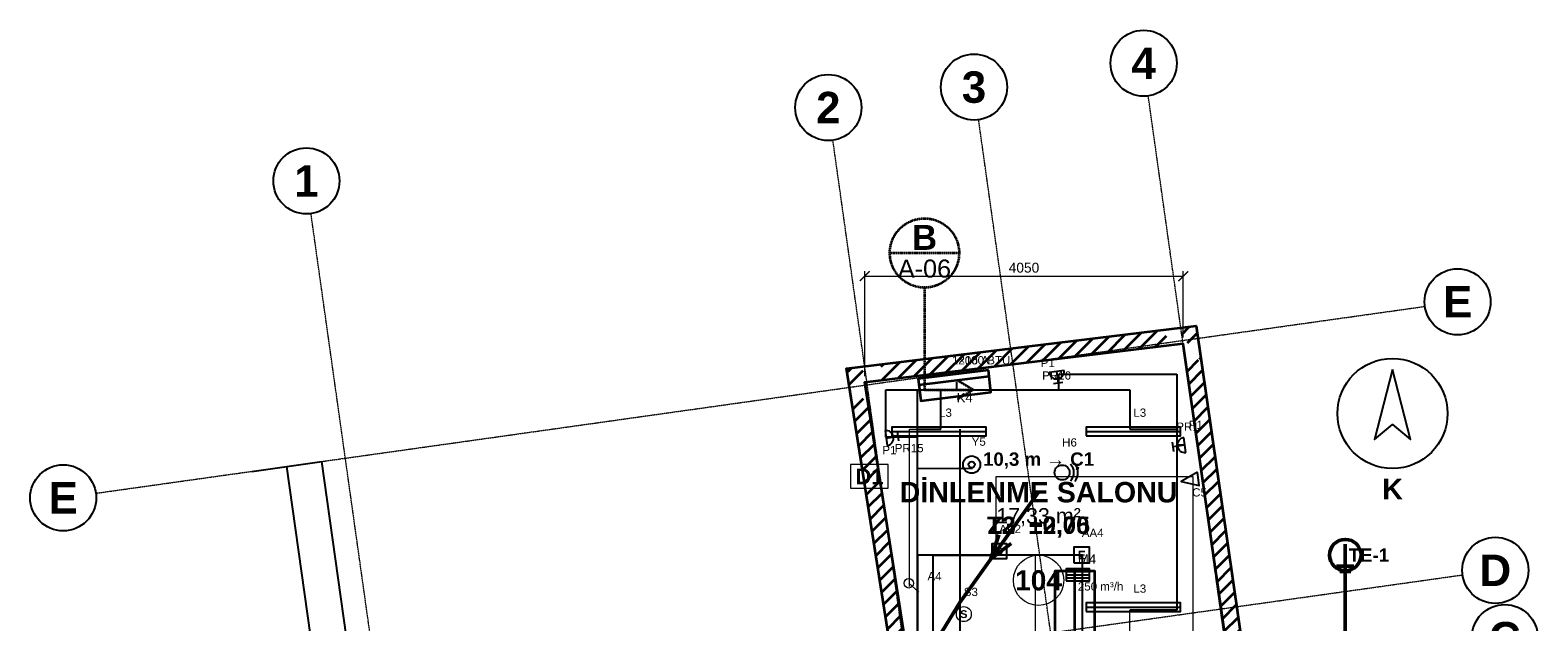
# Model space of a CAD drawing. Header units: millimetres. Extents: x -4770 to 15512, y -5017 to 16972.
# Tile 8 of 8: x -4770 to 14398, y 9452 to 16972. Entities that reach past the tile are written whole.
import ezdxf
from ezdxf.enums import TextEntityAlignment as Align

# ---------------------------------------------------------------- set-up
doc = ezdxf.new("R2010")
doc.units = ezdxf.units.MM
doc.linetypes.add('DASHDOT', pattern=[3.556, 2.54, -0.508, 0, -0.508])
doc.linetypes.add('DASHED', pattern=[1.524, 1.27, -0.254])
for name, color, linetype, lineweight in [('A-DUVAR-MEVCUT', 8, 'Continuous', 35), ('A-KESIT-HAT', 1, 'DASHDOT', 35), ('A-MAHAL', 250, 'Continuous', 18), ('A-TAVAN-SINIR', 150, 'Continuous', 25), ('A-TAVAN-YAZI', 150, 'Continuous', 13), ('A-YANGIN-KACIS', 3, 'Continuous', 50), ('A-YAZI', 7, 'Continuous', 13), ('A-ZEMIN-SINIR', 30, 'Continuous', 25), ('A-ZEMIN-YAZI', 30, 'Continuous', 13), ('E-AYD-ACIL', 3, 'Continuous', 25), ('E-AYD-ANAHTAR', 2, 'Continuous', 18), ('E-AYD-ARMATUR', 2, 'Continuous', 25), ('E-AYD-LINYE', 2, 'Continuous', 25), ('E-AYD-SORTI', 2, 'DASHED', 18), ('E-KUVVET-CIHAZ', 5, 'Continuous', 25), ('E-KUVVET-LINYE', 5, 'Continuous', 25), ('E-KUVVET-PRIZ', 5, 'Continuous', 25), ('E-TOPRAK-ELEKTROT', 3, 'Continuous', 50), ('E-TOPRAK-SERIT', 3, 'Continuous', 50), ('E-TOPRAK-YAZI', 3, 'Continuous', 13), ('E-ZAYIF-KAMERA', 6, 'Continuous', 25), ('E-ZAYIF-LINYE', 6, 'DASHED', 13), ('E-ZAYIF-SES', 6, 'Continuous', 25), ('E-ZAYIF-TAVA', 6, 'Continuous', 18), ('E-ZAYIF-VERI', 6, 'Continuous', 25), ('E-ZAYIF-YANGIN', 1, 'Continuous', 25), ('G-AKS-BALON', 8, 'Continuous', 25), ('G-AKS-HAT', 8, 'DASHDOT', 18), ('G-KUZEY', 7, 'Continuous', 25), ('G-OLCU', 7, 'Continuous', 13), ('G-OLCU-ZINCIR', 7, 'Continuous', 13), ('M-HAVA-BESLEME', 3, 'Continuous', 35), ('M-HAVA-BRANSMAN', 3, 'DASHED', 18), ('M-HAVA-MENFEZ', 3, 'Continuous', 25), ('M-KLIMA-BAKIR', 4, 'Continuous', 25), ('M-KLIMA-DRENAJ', 4, 'DASHED', 18), ('M-KLIMA-IC', 4, 'Continuous', 35)]:
    doc.layers.add(name, color=color, linetype=linetype, lineweight=lineweight)
doc.styles.add('GYM', font='arial.ttf')
doc.styles.add('GYM-B', font='arialbd.ttf')
doc.styles.add('OpenSansCondensed-Light', font='OpenSansCondensed-Light.ttf')
doc.dimstyles.new('EZDXF', dxfattribs={"dimtxt": 0.25, "dimasz": 0.175, "dimexe": 0.375, "dimexo": 0.125, "dimgap": 0.1, "dimtad": 1, "dimlfac": 100, "dimzin": 12, "dimdsep": 46, "dimtxsty": 'OpenSansCondensed-Light', "dimblk": 'ARCHTICK', "dimcen": 2.5, "dimazin": 3, "dimtfac": 0.5, "dimtmove": 2, "dimatfit": 3})
doc.dimstyles.new('GYM-50', dxfattribs={"dimscale": 50, "dimtxt": 2.5, "dimasz": 2.5, "dimexe": 1.25, "dimexo": 1.5, "dimgap": 0.9, "dimtad": 1, "dimdec": 0, "dimtxsty": 'GYM', "dimblk": 'ARCHTICK', "dimcen": 2.5, "dimclrd": 7, "dimclre": 7, "dimclrt": 7, "dimazin": 3, "dimtfac": 1, "dimtmove": 0, "dimatfit": 3, "dimlwd": 18, "dimlwe": 13})

# ---------------------------------------------------------------- blocks, each defined once
blk = doc.blocks.new('G_KUZEY')
blk.add_lwpolyline([(0, 560), (-230, -330), (0, -140), (230, -330)], close=True)
blk.add_circle((0, 0), 700)
at = {"style": 'GYM-B'}
blk.add_text('K', height=260, dxfattribs=at).set_placement((0, -960), align=Align.MIDDLE_CENTER)
blk = doc.blocks.new('_ARCHTICK')
at = {"color": 0, "linetype": 'BYBLOCK', "const_width": 0.15}
blk.add_lwpolyline([(-0.5, -0.5), (0.5, 0.5)], dxfattribs=at)
blk = doc.blocks.new('M_MENFEZ_BESLEME')
for p, q in [((-150, 40), (150, 40)), ((-150, 0), (150, 0)), ((-150, -40), (150, -40))]:
    blk.add_line(p, q)
blk.add_lwpolyline([(-150, -75), (150, -75), (150, 75), (-150, 75)], close=True)
at = {"style": 'GYM'}
for tag, p, height in [('KOD', (0, 140), 120), ('DEBI', (0, -200), 105)]:
    blk.add_attdef(tag, p, '', height=height, dxfattribs=at)
blk = doc.blocks.new('M_KLIMA_IC')
blk.add_line((-450, -60), (450, -60))
blk.add_lwpolyline([(-450, -140), (450, -140), (450, 140), (-450, 140)], close=True)
at = {"style": 'GYM'}
for tag, p, height in [('KOD', (0, 215), 120), ('KAPASITE', (0, -270), 105)]:
    blk.add_attdef(tag, p, '', height=height, dxfattribs=at)
blk = doc.blocks.new('E_ARMATUR_LINEER')
blk.add_line((-600, 0), (600, 0))
blk.add_lwpolyline([(-600, -55), (600, -55), (600, 55), (-600, 55)], close=True)
at = {"style": 'GYM'}
blk.add_attdef('LINYE', (0, 185), '', height=105, dxfattribs=at)
blk = doc.blocks.new('E_ACIL')
blk.add_lwpolyline([(-100, -100), (100, -100), (100, 100), (-100, 100)], close=True)
at = {"style": 'GYM-B'}
blk.add_text('E', height=110, dxfattribs=at).set_placement((0, 0), align=Align.MIDDLE_CENTER)
at = {"style": 'GYM'}
blk.add_attdef('KOD', (0, 230), '', height=105, dxfattribs=at)
blk = doc.blocks.new('E_ANAHTAR')
blk.add_line((0, 0), (130, 110))
blk.add_circle((0, 0), 60)
at = {"style": 'GYM'}
blk.add_attdef('KOD', (0, 240), '', height=105, dxfattribs=at)
blk = doc.blocks.new('E_SENSOR')
blk.add_circle((0, 0), 95)
at = {"style": 'GYM-B'}
blk.add_text('S', height=100, dxfattribs=at).set_placement((0, 0), align=Align.MIDDLE_CENTER)
at = {"style": 'GYM'}
blk.add_attdef('KOD', (0, 230), '', height=105, dxfattribs=at)
blk = doc.blocks.new('E_PRIZ')
for p, q in [((-95, 0), (95, 0)), ((-60, 150), (60, 150)), ((0, 0), (0, 150))]:
    blk.add_line(p, q)
blk.add_arc((0, 0), 95, 0, 180)
at = {"style": 'GYM'}
for tag, p in [('KOD', (195, 80)), ('LINYE', (195, -80))]:
    blk.add_attdef(tag, p, '', height=105, dxfattribs=at)
blk = doc.blocks.new('E_KAMERA')
blk.add_lwpolyline([(-110, -85), (110, 0), (-110, 85)], close=True)
at = {"style": 'GYM'}
blk.add_attdef('KOD', (0, 210), '', height=105, dxfattribs=at)
blk = doc.blocks.new('E_HOPARLOR')
blk.add_circle((0, 0), 95)
for radius, start, end in [(150, -45, 45), (200, -35, 35)]:
    blk.add_arc((0, 0), radius, start, end)
at = {"style": 'GYM'}
blk.add_attdef('KOD', (0, 330), '', height=105, dxfattribs=at)
blk = doc.blocks.new('E_VERI')
blk.add_lwpolyline([(-95, -95), (95, -95), (95, 95), (-95, 95)], close=True)
at = {"style": 'GYM-B'}
blk.add_text('D', height=105, dxfattribs=at).set_placement((0, 0), align=Align.MIDDLE_CENTER)
at = {"style": 'GYM'}
blk.add_attdef('KOD', (0, 230), '', height=105, dxfattribs=at)
blk = doc.blocks.new('E_DEDEKTOR')
for radius in [110, 40]:
    blk.add_circle((0, 0), radius)
at = {"style": 'GYM'}
blk.add_attdef('KOD', (0, 240), '', height=105, dxfattribs=at)

msp = doc.modelspace()

# ---------------------------------------------------------------- hatches: boundary and pattern name
at = {"layer": 'A-DUVAR-MEVCUT'}
h = msp.add_hatch(dxfattribs=at)
h.set_pattern_fill('ANSI31', scale=40)
h.paths.add_polyline_path([(11012, 4959), (11563, 1104), (11760.98784, 1132.29865), (11209.98784, 4987.29865)])
h.paths.add_polyline_path([(11353, 1092.99729), (11563, 1104), (11532.98444, 1314), (11735.01704, 1314), (11773, 1048.25716), (11773, 914.72839), (11377.37373, 894), (11353, 894)])
h.paths.add_polyline_path([(11563, 1104), (10456, 1046), (10466.46442, 846.27395), (11573.46442, 904.27395)])
h.paths.add_polyline_path([(10432.29032, 1256), (10456, 1046), (10666, 1057.00271), (10666, 856.72839), (10278.39157, 836.42009), (10275.47486, 862.25383), (10246, 838.72565), (10246, 1256)])
h.paths.add_polyline_path([(10456, 1046), (10400, 1542), (10201.26266, 1519.56191), (10257.26266, 1023.56191)])
h.paths.add_polyline_path([(10190, 1332), (10190, 1534.60563), (10400, 1542), (10423.70968, 1332)])
h.paths.add_polyline_path([(10400, 1542), (10116, 1532), (10123.03789, 1332.12387), (10407.03789, 1342.12387)])
h.paths.add_polyline_path([(10326, 1322), (10129.89105, 1322), (10116, 1532), (10326, 1539.39437)])
h.paths.add_polyline_path([(10116, 1532), (10150, 1018), (10349.56388, 1031.20072), (10315.56388, 1545.20072)])
h.paths.add_polyline_path([(9940, 850.36842), (10150, 1018), (10136.10895, 1228), (10360, 1228), (10360, 840.69587), (10278.39157, 836.42009), (10275.47486, 862.25383), (10207.50852, 808), (9940, 808)])
h.paths.add_polyline_path([(10150, 1018), (9527.47436, 521.07164), (9652.24609, 364.7642), (10274.77173, 861.69256)])
h.paths.add_polyline_path([(9317.47436, 322.81752), (9531, 498), (9527.47436, 521.07164), (9737.47436, 688.70322), (9737.47436, 408.70048), (9618.47696, 311.07164), (9317.47436, 311.07164)])
h.paths.add_polyline_path([(9527.47436, 521.07164), (9531, 498), (9728.70495, 528.21182), (9725.17931, 551.28346)])
h.paths.add_polyline_path([(9321, 325.71005), (9531, 498), (9527.47436, 521.07164), (9741, 691.51754), (9741, 411.59301), (9590.35551, 288), (9321, 288)])
h.paths.add_polyline_path([(9531, 498), (8924, 0), (9050.85552, -154.62108), (9657.85552, 343.37892)])
h.paths.add_polyline_path([(9134, -86.40699), (8995.54426, -200), (8714, -200), (8714, 0), (8924, 0), (9134, 172.28995)])
h.paths.add_polyline_path([(8924, 0), (3241, 0), (3241, -200), (8924, -200)])
h.paths.add_polyline_path([(3067.59807, 210), (3241, 0), (3451, 0), (3451, -200), (3146.77475, -200), (3031, -59.78993), (3031, 210)])
h.paths.add_polyline_path([(3241, 0), (1957, 1555), (1802.78013, 1427.65703), (3086.78013, -127.34297)])
h.paths.add_polyline_path([(1858.5625, 1345), (1957, 1555), (2130.40193, 1345)])
h.paths.add_polyline_path([(1957, 1555), (1732, 1075), (1913.09179, 990.11322), (2138.09179, 1470.11322)])
h.paths.add_polyline_path([(1522, 904.11387), (1522, 1106.32697), (1732, 1075), (1830.4375, 1285), (1942, 1285), (1942, 1051.78408), (1854.44496, 865), (1784.19936, 865)])
h.paths.add_polyline_path([(1732, 1075), (579, 1247), (549.49132, 1049.18888), (1702.49132, 877.18888)])
h.paths.add_polyline_path([(557.26033, 1457), (579, 1247), (789, 1215.67303), (789, 1037), (631.19936, 1037), (396.03926, 1072.08026), (369, 1333.27294), (369, 1457)])
h.paths.add_polyline_path([(579, 1247), (0, 6840), (-198.93685, 6819.40561), (380.06315, 1226.40561)])
h.paths.add_polyline_path([(210, 6856.82218), (0, 6840), (21.73967, 6630), (-179.32916, 6630), (-210, 6926.27294), (-210, 7023.81848), (116.83741, 7050), (210, 7050)])
h.paths.add_polyline_path([(0, 6840), (1136, 6931), (1120.03003, 7130.36138), (-15.96997, 7039.36138)])
h.paths.add_polyline_path([(1094.75781, 7141), (1136, 6931), (926, 6914.17782), (926, 7141)])
h.paths.add_polyline_path([(1136, 6931), (853, 8372), (656.74886, 8333.45796), (939.74886, 6892.45796)])
h.paths.add_polyline_path([(1063, 8394.4824), (853, 8372), (894.24219, 8162), (690.42172, 8162), (643, 8403.46539), (643, 8550.6605), (935.73101, 8582), (1063, 8582)])
h.paths.add_polyline_path([(853, 8372), (6392, 8965), (6370.70986, 9163.8636), (831.70986, 8570.8636)])
h.paths.add_polyline_path([(6359.19864, 9175), (6392, 8965), (6182, 8942.5176), (6182, 9175)])
h.paths.add_polyline_path([(6392, 8965), (5840, 12499), (5642.39599, 12468.13486), (6194.39599, 8934.13486)])
h.paths.add_polyline_path([(6050, 12524.49073), (5840, 12499), (5872.80136, 12289), (5670.37631, 12289), (5630, 12547.49617), (5630, 12674.9773), (5910.28884, 12709), (6050, 12709)])
h.paths.add_polyline_path([(5840, 12499), (9885, 12990), (9860.90001, 13188.54267), (5815.90001, 12697.54267)])
h.paths.add_polyline_path([(9915.16355, 12780), (9885, 12990), (9675, 12964.50927), (9675, 13165.9773), (9955.28884, 13200), (10056.88905, 13200), (10095, 12934.6698), (10095, 12780)])
h.paths.add_polyline_path([(9885, 12990), (10491, 8771), (10688.96826, 8799.43536), (10082.96826, 13018.43536)])
h.paths.add_polyline_path([(10500.33896, 8561), (10473, 8753), (10281, 8725.32836), (10281, 8741.19293), (10491, 8771), (10460.83645, 8981), (10662.88905, 8981), (10701, 8715.6698), (10701, 8598.80247), (10697.05334, 8598.24229), (10701, 8570.52514), (10701, 8561)])
h.paths.add_polyline_path([(10491, 8771), (8314, 8462), (8342.10598, 8263.98471), (10519.10598, 8572.98471)])
h.paths.add_polyline_path([(8524, 8472.10401), (8329, 8444), (8356.21177, 8252), (8346.09066, 8252), (8314, 8462), (8524, 8491.80707)])
h.paths.add_polyline_path([(8314, 8462), (8485.61987, 7338.92633), (8683.32482, 7369.13815), (8511.70495, 8492.21182)])
h.paths.add_polyline_path([(8455.85699, 7548.92633), (8485.61987, 7338.92633), (8453.52921, 7548.92633)])
h.paths.add_polyline_path([(8485.61987, 7338.92633), (8329, 8444), (8130.97892, 8415.93487), (8287.59879, 7310.8612)])
h.paths.add_polyline_path([(8539, 8474.26586), (8329, 8444), (8358.76288, 8234), (8348.84129, 8234), (8314, 8462), (8539, 8493.93615)])
h.paths.add_polyline_path([(8329, 8444), (10473, 8753), (10444.47015, 8950.95466), (8300.47015, 8641.95466)])
h.paths.add_polyline_path([(10502.90199, 8543), (10473, 8753), (10263, 8722.73414), (10263, 8738.63803), (10491, 8771), (10463.4219, 8963), (10665.4745, 8963), (10683, 8840.98663), (10683, 8543)])
h.paths.add_polyline_path([(10473, 8753), (10996, 5080), (11194.00282, 5108.1937), (10671.00282, 8781.1937)])
h.paths.add_polyline_path([(11024.72088, 4870), (11012, 4959), (10786, 4926.84981), (10786, 5050.16768), (10996, 5080), (10966.09801, 5290), (11168.11534, 5290), (11206, 5023.93814), (11206, 4870)])
h.paths.add_polyline_path([(10996, 5080), (8876.81642, 4778.95156), (8904.94574, 4580.93959), (11024.12932, 4881.98803)])
h.paths.add_polyline_path([(9086.81642, 4685.12827), (8895.31677, 4657.88601), (8876.81642, 4778.95156), (9086.81642, 4808.78389)])
h.paths.add_polyline_path([(8876.81642, 4778.95156), (8895.31677, 4657.88601), (9093.02171, 4688.09783), (9074.52136, 4809.16338)])
h.paths.add_polyline_path([(9105.31677, 4687.76008), (8895.31677, 4657.88601), (8876.81642, 4778.95156), (9105.31677, 4811.41202)])
h.paths.add_polyline_path([(8895.31677, 4657.88601), (11012, 4959), (10983.8321, 5157.00649), (8867.14886, 4855.8925)])
h.paths.add_polyline_path([(11042.01556, 4749), (11012, 4959), (10802, 4929.12593), (10802, 5052.44061), (10996, 5080), (10983.32725, 5169), (11185.34458, 5169), (11222, 4911.57103), (11222, 4910.09728), (11221.04179, 4909.96115), (11222, 4903.25716), (11222, 4749)])

# ---------------------------------------------------------------- linework, layer by layer
msp.add_lwpolyline([(11221.04179, 4909.96115), (11791.94357, 915.72091), (10278.39157, 836.42009), (10275.47486, 862.25383), (9742.65371, 436.93168), (9745.91018, 415.62146), (8995.54426, -200), (3146.77475, -200), (2003.97522, 1183.99787), (1849.85398, 855.2059), (396.03926, 1072.08026), (-220.01508, 7023.01622), (896.54259, 7112.45878), (614.68743, 8547.62938), (6162.00312, 9141.51965), (5610.45834, 12672.60525), (10055.14799, 13212.12135), (10717.45096, 8601.13749), (10697.05334, 8598.24229), (11222.20569, 4910.1265)], close=True, dxfattribs=at)
msp.add_lwpolyline([(6392, 8965), (5840, 12499), (9885, 12990), (10491, 8771)], dxfattribs=at)
at = {"layer": 'A-KESIT-HAT'}
for p, q in [((6160, 14140), (7040, 14140)), ((6600, 13700), (6600, 12400)), ((7220, 12400), (7020, 12520)), ((6600, 12400), (7220, 12400)), ((7220, 12400), (7020, 12280))]:
    msp.add_line(p, q, dxfattribs=at)
msp.add_circle((6600, 14140), 440, dxfattribs=at)
at = {"layer": 'A-MAHAL'}
msp.add_lwpolyline([(5660, 11150), (6140, 11150), (6140, 11450), (5660, 11450)], close=True, dxfattribs=at)
msp.add_circle((8050, 9980), 320, dxfattribs=at)
at = {"layer": 'A-TAVAN-SINIR'}
msp.add_lwpolyline([(5550, 8520), (5550, 8874.85629), (6392, 8965), (5840, 12499), (9885, 12990), (10491, 8771), (8722.62783, 8520)], close=True, dxfattribs=at)
at = {"layer": 'A-YANGIN-KACIS'}
for q in [(7546.58535, 10559.96356), (7702.42433, 10448.65)]:
    msp.add_line((7445.37713, 10253.52798), q, dxfattribs=at)
msp.add_lwpolyline([(8050, 11100), (7050, 9700), (6550, 8880), (5000, 8100), (2600, 6500), (450, 4350)], dxfattribs=at)
at = {"layer": 'A-ZEMIN-SINIR'}
msp.add_lwpolyline([(5550, 8520), (5550, 8874.85629), (6392, 8965), (5840, 12499), (9885, 12990), (10491, 8771), (8722.62783, 8520)], close=True, dxfattribs=at)
at = {"layer": 'E-AYD-LINYE'}
for p, q in [((6810, 11900), (6810, 12400)), ((6810, 12400), (9210, 12400)), ((9210, 12400), (9210, 11900)), ((6510, 8400), (6510, 11900)), ((6510, 11900), (6810, 11900)), ((9210, 11900), (9810, 11900)), ((9810, 11900), (9810, 9600)), ((8610, 10300), (6510, 10300)), ((6510, 10300), (6510, 8500)), ((8610, 9000), (8610, 10300)), ((9810, 9600), (9210, 9600))]:
    msp.add_line(p, q, dxfattribs=at)
at = {"layer": 'E-AYD-SORTI'}
for p, q in [((6410, 9900), (6410, 11900)), ((6410, 11900), (6810, 11900)), ((9210, 9000), (9210, 9600))]:
    msp.add_line(p, q, dxfattribs=at)
at = {"layer": 'E-KUVVET-LINYE'}
for p, q in [((7010, 12400), (7010, 12500)), ((8310, 12400), (8310, 12600)), ((8310, 12600), (9810, 12600)), ((9810, 12600), (9810, 11700)), ((6110, 11800), (6110, 12400)), ((6110, 12400), (8310, 12400)), ((6510, 8400), (6510, 12400)), ((6510, 12400), (7010, 12400)), ((6510, 11800), (6110, 11800)), ((6510, 9100), (6510, 11800)), ((9810, 11700), (9910, 11700)), ((6710, 8600), (6710, 10300)), ((6710, 10300), (7510, 10300))]:
    msp.add_line(p, q, dxfattribs=at)
at = {"layer": 'E-TOPRAK-ELEKTROT'}
for p, q in [((11950, 10160), (11950, 10440)), ((11840, 10160), (12060, 10160)), ((11880, 10090), (12020, 10090))]:
    msp.add_line(p, q, dxfattribs=at)
msp.add_circle((11950, 10300), 200, dxfattribs=at)
at = {"layer": 'E-TOPRAK-SERIT'}
msp.add_lwpolyline([(11950, 10300), (11950, 7300), (11950, 4300), (11950, 1300)], dxfattribs=at)
at = {"layer": 'E-ZAYIF-LINYE'}
for p, q in [((6510, 8800), (6510, 11400)), ((6510, 11400), (7210, 11400)), ((7210, 11400), (6510, 11400)), ((6510, 11400), (6510, 8500))]:
    msp.add_line(p, q, dxfattribs=at)
at = {"layer": 'E-ZAYIF-TAVA'}
for p, q in [((7510, 10300), (7510, 11300)), ((7510, 11300), (8310, 11300)), ((8310, 11300), (10010, 11300)), ((10010, 11300), (10010, 8900)), ((8010, 10300), (7510, 10300)), ((8010, 7200), (8010, 10300))]:
    msp.add_line(p, q, dxfattribs=at)
at = {"layer": 'G-AKS-BALON'}
for centre in [(9386.42289, 16552.01029), (7229.60505, 16248.88931), (5377.23919, 15988.55627), (-1258.20667, 15056.00517), (13378.20927, 13519.68238), (-4350.23863, 11028.11152), (13857.833, 10106.98224), (13978.16993, 9250.74044)]:
    msp.add_circle(centre, 420, dxfattribs=at)
at = {"layer": 'G-AKS-HAT'}
for p, q in [((12090.07894, -2685.5021), (9444.87559, 16136.0977)), ((9933.2611, -2988.62308), (7288.05775, 15832.97672)), ((8080.89524, -3248.95612), (5435.6919, 15572.64368)), ((1445.44938, -4181.50722), (-1199.75397, 14640.09258)), ((-3934.32604, 11086.56422), (12962.29668, 13461.22968)), ((-3454.70232, 7673.86408), (13441.92041, 10048.52954))]:
    msp.add_line(p, q, dxfattribs=at)
at = {"layer": 'M-HAVA-BESLEME'}
msp.add_lwpolyline([(60, 6950), (1060, 6950), (1060, 7350), (1860, 7350), (1860, 4950), (4060, 4950), (4060, 7350), (7960, 7350), (7960, 9250), (8260, 9250), (8260, 10100), (8760, 10100), (8760, 8750), (8460, 8750), (8460, 6850), (4560, 6850), (4560, 4450), (1360, 4450), (1360, 6450), (560, 6450), (560, 6300), (60, 6300)], close=True, dxfattribs=at)
msp.add_lwpolyline([(310, 6300), (310, 6700), (1310, 6700), (1310, 7100), (1610, 7100), (1610, 4700), (4310, 4700), (4310, 7100), (8210, 7100), (8210, 9000), (8510, 9000), (8510, 10100)], dxfattribs=at)
at = {"layer": 'M-HAVA-BRANSMAN'}
for p in [(8510, 10050), (8550, 10050)]:
    msp.add_line(p, (8550, 10050), dxfattribs=at)
at = {"layer": 'M-KLIMA-BAKIR'}
msp.add_lwpolyline([(7050, 11900), (7050, 9100), (8050, 8580), (9450, 7620), (11200, 6300), (11900, 6100)], dxfattribs=at)
at = {"layer": 'M-KLIMA-DRENAJ'}
msp.add_lwpolyline([(7050, 11900), (7050, 9100), (8050, 8520), (9400, 7560), (11100, 6200), (11600, 5900)], dxfattribs=at)

# ---------------------------------------------------------------- block references
at = {"layer": 'E-AYD-ACIL'}
msp.add_blockref('E_ACIL', (8600, 10300), dxfattribs=at).add_auto_attribs({'KOD': 'AA4'})
at = {"layer": 'E-AYD-ANAHTAR'}
ref = msp.add_blockref('E_ANAHTAR', (6401, 9942), dxfattribs=dict(at, rotation=278.9))
ref.add_attrib('KOD', 'A4', (6638.11037, 9979.13049), dxfattribs={"layer": '0', "height": 105, "style": 'GYM'})
msp.add_blockref('E_SENSOR', (7100, 9550), dxfattribs=at).add_auto_attribs({'KOD': 'S3'})
at = {"layer": 'E-AYD-ARMATUR'}
for p in [(6785, 11873), (9256, 11873), (9256, 9637)]:
    msp.add_blockref('E_ARMATUR_LINEER', p, dxfattribs=at).add_auto_attribs({'LINYE': 'L3'})
at = {"layer": 'E-KUVVET-CIHAZ'}
ref = msp.add_blockref('M_KLIMA_IC', (6982, 12456), dxfattribs=dict(at, rotation=186.9))
ref.add_attrib('KOD', 'K4', (7007.82942, 12242.55717), dxfattribs={"layer": '0', "height": 120, "style": 'GYM'})
ref.add_attrib('KAPASITE', '1×16 A', (6949.56305, 12724.04448), dxfattribs={"layer": '0', "height": 105, "style": 'GYM'})
at = {"layer": 'E-KUVVET-PRIZ'}
ref = msp.add_blockref('E_PRIZ', (8280, 12634), dxfattribs=dict(at, rotation=186.9))
ref.add_attrib('KOD', 'PR16', (8096.02327, 12531.15273), dxfattribs={"layer": '0', "height": 105, "style": 'GYM'})
ref.add_attrib('LINYE', 'P1', (8076.80137, 12689.9939), dxfattribs={"layer": '0', "height": 105, "style": 'GYM'})
ref = msp.add_blockref('E_PRIZ', (6113, 11788), dxfattribs=dict(at, rotation=278.9))
ref.add_attrib('KOD', 'PR15', (6222.20531, 11607.72466), dxfattribs={"layer": '0', "height": 105, "style": 'GYM'})
ref.add_attrib('LINYE', 'P1', (6064.13174, 11582.971), dxfattribs={"layer": '0', "height": 105, "style": 'GYM'})
ref = msp.add_blockref('E_PRIZ', (9909, 11699), dxfattribs=dict(at, rotation=98.2))
ref.add_attrib('KOD', 'PR1', (9802.00526, 11880.59605), dxfattribs={"layer": '0', "height": 105, "style": 'GYM'})
ref.add_attrib('LINYE', 'P1', (9960.36946, 11903.41668), dxfattribs={"layer": '0', "height": 105, "style": 'GYM'})
at = {"layer": 'E-ZAYIF-KAMERA'}
ref = msp.add_blockref('E_KAMERA', (9973, 11253), dxfattribs=dict(at, rotation=188.2))
ref.add_attrib('KOD', 'C5', (10002.95208, 11045.14699), dxfattribs={"layer": '0', "height": 105, "style": 'GYM'})
at = {"layer": 'E-ZAYIF-SES'}
msp.add_blockref('E_HOPARLOR', (8350, 11350), dxfattribs=at).add_auto_attribs({'KOD': 'H6'})
at = {"layer": 'E-ZAYIF-VERI'}
msp.add_blockref('E_VERI', (7550, 10350), dxfattribs=at).add_auto_attribs({'KOD': 'AP2'})
at = {"layer": 'E-ZAYIF-YANGIN'}
msp.add_blockref('E_DEDEKTOR', (7200, 11450), dxfattribs=at).add_auto_attribs({'KOD': 'Y5'})
at = {"layer": 'G-KUZEY'}
msp.add_blockref('G_KUZEY', (12550, 12100), dxfattribs=at)
at = {"layer": 'M-HAVA-MENFEZ'}
msp.add_blockref('M_MENFEZ_BESLEME', (8550, 10050), dxfattribs=at).add_auto_attribs({'KOD': 'M4', 'DEBI': '250 m³/h'})
at = {"layer": 'M-KLIMA-IC'}
ref = msp.add_blockref('M_KLIMA_IC', (6982, 12456), dxfattribs=dict(at, rotation=186.9))
ref.add_attrib('KOD', 'K4', (7007.82942, 12242.55717), dxfattribs={"layer": '0', "height": 120, "style": 'GYM'})
ref.add_attrib('KAPASITE', '12000 BTU', (6949.56305, 12724.04448), dxfattribs={"layer": '0', "height": 105, "style": 'GYM'})

# ---------------------------------------------------------------- texts
at = {"layer": 'A-KESIT-HAT'}
for s, height, style, p in [('B', 316.8, 'GYM-B', (6600, 14338)), ('A-06', 228.8, 'GYM', (6600, 13942))]:
    msp.add_text(s, height=height, dxfattribs=dict(at, style=style)).set_placement(p, align=Align.MIDDLE_CENTER)
at = {"layer": 'A-MAHAL', "style": 'GYM-B'}
for s, height, p in [('D1', 200, (5900, 11300)), ('104', 256, (8050, 9980))]:
    msp.add_text(s, height=height, dxfattribs=at).set_placement(p, align=Align.MIDDLE_CENTER)
at = {"layer": 'A-TAVAN-YAZI', "style": 'GYM-B'}
msp.add_text('T2  +2,75', height=220, dxfattribs=at).set_placement((8050, 10680), align=Align.MIDDLE_CENTER)
at = {"layer": 'A-YANGIN-KACIS', "style": 'GYM-B'}
msp.add_text('10,3 m → Ç1', height=170, dxfattribs=at).set_placement((8050, 11520), align=Align.MIDDLE_CENTER)
at = {"layer": 'A-YAZI'}
for s, height, style, p in [('DİNLENME SALONU', 260, 'GYM-B', (8050, 11100)), ('17,33 m²', 195, 'GYM', (8050, 10800))]:
    msp.add_text(s, height=height, dxfattribs=dict(at, style=style)).set_placement(p, align=Align.MIDDLE_CENTER)
at = {"layer": 'A-ZEMIN-YAZI', "style": 'GYM-B'}
msp.add_text('Z3  ±0,00', height=220, dxfattribs=at).set_placement((8050, 10680), align=Align.MIDDLE_CENTER)
at = {"layer": 'E-TOPRAK-YAZI', "style": 'GYM-B'}
msp.add_text('TE-1', height=170, dxfattribs=at).set_placement((12250, 10300), align=Align.MIDDLE_CENTER)
at = {"layer": 'G-AKS-BALON', "style": 'GYM-B'}
for s, p in [('4', (9386.42289, 16552.01029)), ('3', (7229.60505, 16248.88931)), ('2', (5377.23919, 15988.55627)), ('1', (-1258.20667, 15056.00517)), ('E', (13378.20927, 13519.68238)), ('E', (-4350.23863, 11028.11152)), ('D', (13857.833, 10106.98224)), ('C', (13978.16993, 9250.74044))]:
    msp.add_text(s, height=399, dxfattribs=at).set_placement(p, align=Align.MIDDLE_CENTER)

# ---------------------------------------------------------------- dimensions: what is measured, and where the dimension line sits
at = {"layer": 'G-OLCU'}
msp.add_linear_dim(base=(5840, 13845), p1=(5840, 12500), p2=(9890, 12990), dimstyle='GYM-50', dxfattribs=at).render()
at = {"layer": 'G-OLCU-ZINCIR'}
for base, p1 in [((650.79886, -700.93475), (-240.4424, -826.19055)), ((-1028.54555, 8014.83818), (-1474.16618, 7952.21028))]:
    msp.add_linear_dim(base=base, p1=p1, p2=(-1953.78991, 11364.91042), angle=98, dimstyle='EZDXF', dxfattribs=at).render()

doc.saveas('drawing.dxf')
